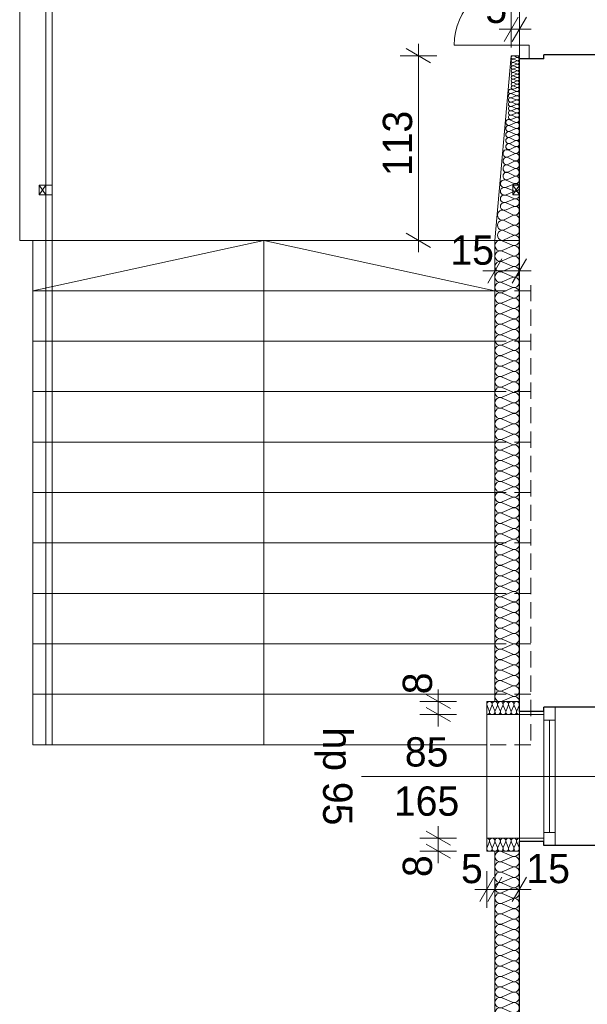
# Model space of a CAD drawing. Extents: x -21260 to 35740, y -2672 to 187028.
# Tile 40 of 120: x -13981 to -10493, y 53540 to 59592. Entities that reach past the tile are written whole.
import ezdxf

# ---------------------------------------------------------------- set-up
doc = ezdxf.new("R2010")
doc.units = 0
doc.header["$MEASUREMENT"] = 0
doc.linetypes.add('Krawędzie ukryte', pattern=[150, 100, -50])
for name, color, linetype, lineweight, true_color in [('arch izolacje_Nr_Pióra__3', 7, 'Continuous', 13, 0xff6600), ('Arch ocieplenie_Nr_Pióra__22', 7, 'Continuous', 9, 0x7f7f7f), ('INWENT.ŚCIANY_Nr_Pióra__2', 7, 'Continuous', 13, 0x7f7f7f)]:
    doc.layers.add(name, color=color, linetype=linetype, lineweight=lineweight, true_color=true_color)
doc.layers.add('Arch ocieplenie', color=7, linetype='Continuous')
doc.layers.add('Arch wymiary', color=7, linetype='Continuous')
for name, color, linetype, lineweight in [('Arch wymiary_Nr_Pióra__5', 7, 'Continuous', 13), ('INWENT BALUSTRADY_Nr_Pióra__26', 5, 'Continuous', 13), ('INWENT OPISY_Nr_Pióra__21', 7, 'Continuous', 13), ('INWENT. DRZWI_Nr_Pióra__21', 7, 'Continuous', 13), ('INWENT. OKNA_Nr_Pióra__5', 7, 'Continuous', 13), ('INWENT.ŚCIANY_Nr_Pióra__1', 7, 'Continuous', 25), ('INWENT.ŚCIANY_Nr_Pióra__21', 7, 'Continuous', 13), ('Istniejące schody_Nr_Pióra__21', 7, 'Continuous', 13)]:
    doc.layers.add(name, color=color, linetype=linetype, lineweight=lineweight)
doc.styles.add('GENERATED_STYLE_1', font='txt')
doc.styles.add('GENERATED_STYLE_7', font='txt')
doc.dimstyles.new('GENERATED_STYLE__1', dxfattribs={"dimtxt": 179.999995, "dimasz": 114, "dimexe": 0.18, "dimexo": 0, "dimgap": 0.09, "dimtad": 1, "dimdec": 0, "dimlfac": 0.1, "dimzin": 0, "dimdsep": 46, "dimtxsty": 'GENERATED_STYLE_1', "dimblk": 'ARROWHEAD_2', "dimblk1": 'ARROWHEAD_2', "dimblk2": 'ARROWHEAD_2', "dimcen": 0.09, "dimclrd": 7, "dimclre": 7, "dimclrt": 7, "dimazin": 0, "dimtfac": 1, "dimtdec": 4, "dimtmove": 0, "dimatfit": 3, "dimfxl": 0, "dimtolj": 1, "dimtzin": 0, "dimarcsym": 0})
doc.dimstyles.new('GENERATED_STYLE__2', dxfattribs={"dimtxt": 179.999995, "dimasz": 114, "dimexe": 0.18, "dimexo": 0, "dimgap": 0.09, "dimtad": 1, "dimdec": 0, "dimlfac": 0.1, "dimzin": 0, "dimdsep": 46, "dimtxsty": 'GENERATED_STYLE_1', "dimblk": 'ARROWHEAD_2', "dimblk1": 'ARROWHEAD_2', "dimblk2": 'ARROWHEAD_2', "dimcen": 0.09, "dimclrd": 7, "dimclre": 7, "dimclrt": 7, "dimazin": 0, "dimtfac": 1, "dimtdec": 4, "dimtmove": 2, "dimatfit": 3, "dimfxl": 0, "dimtolj": 1, "dimtzin": 0, "dimarcsym": 0})
doc.dimstyles.new('GENERATED_STYLE__3', dxfattribs={"dimtxt": 179.999995, "dimasz": 114, "dimexe": 0.18, "dimexo": 0, "dimgap": 0.09, "dimtad": 1, "dimtih": 1, "dimtoh": 1, "dimdec": 0, "dimlfac": 0.1, "dimzin": 0, "dimdsep": 46, "dimtxsty": 'GENERATED_STYLE_1', "dimblk": 'ARROWHEAD_2', "dimblk1": 'ARROWHEAD_2', "dimblk2": 'ARROWHEAD_2', "dimcen": 0.09, "dimclrd": 7, "dimclre": 7, "dimclrt": 7, "dimazin": 0, "dimtfac": 1, "dimtdec": 4, "dimtmove": 0, "dimatfit": 3, "dimfxl": 0, "dimtolj": 1, "dimtzin": 0, "dimarcsym": 0})

# ---------------------------------------------------------------- blocks, each defined once
blk = doc.blocks.new('Izolacja cieplna 14_37', base_point=(-10910.9, 51465.9))
at = {"layer": 'Arch ocieplenie_Nr_Pióra__22', "linetype": 'Continuous'}
for p, q in [((-10955.6, 54451.5), (-11016.2, 54478.2)), ((-11016.2, 54419.4), (-10955.6, 54446.1)), ((-10955.6, 54387.3), (-11016.2, 54414)), ((-11016.2, 54355.3), (-10955.6, 54381.9)), ((-10955.6, 54323.2), (-11016.2, 54349.9)), ((-11016.2, 54291.1), (-10955.6, 54317.8)), ((-10955.6, 54259), (-11016.2, 54285.7)), ((-11016.2, 54227), (-10955.6, 54253.6)), ((-10955.6, 54194.9), (-11016.2, 54221.6)), ((-11016.2, 54162.8), (-10955.6, 54189.5)), ((-10955.6, 54130.7), (-11016.2, 54157.4)), ((-11016.2, 54098.7), (-10955.6, 54125.3)), ((-10955.6, 54066.6), (-11016.2, 54093.3)), ((-11016.2, 54034.5), (-10955.6, 54061.2)), ((-10955.6, 54002.4), (-11016.2, 54029.1)), ((-11016.2, 53970.4), (-10955.6, 53997)), ((-10955.6, 53938.3), (-11016.2, 53965)), ((-11016.2, 53906.2), (-10955.6, 53932.9)), ((-10955.6, 53874.1), (-11016.2, 53900.8)), ((-11016.2, 53842.1), (-10955.6, 53868.7)), ((-10955.6, 53810), (-11016.2, 53836.7)), ((-11016.2, 53777.9), (-10955.6, 53804.6)), ((-10955.6, 53745.8), (-11016.2, 53772.5)), ((-11016.2, 53713.8), (-10955.6, 53740.4)), ((-10955.6, 53681.7), (-11016.2, 53708.4)), ((-11016.2, 53649.6), (-10955.6, 53676.3)), ((-10955.6, 53617.5), (-11016.2, 53644.2)), ((-11016.2, 53585.5), (-10955.6, 53612.1)), ((-10955.6, 53553.4), (-11016.2, 53580.1)), ((-11016.2, 53521.3), (-10955.6, 53548)), ((-10955.6, 53489.2), (-11016.2, 53515.9)), ((-11016.2, 53457.2), (-10955.6, 53483.9)), ((-10955.6, 53425.1), (-11016.2, 53451.8)), ((-11016.2, 53393), (-10955.6, 53419.7)), ((-10955.6, 53360.9), (-11016.2, 53387.6)), ((-11016.2, 53328.9), (-10955.6, 53355.6)), ((-10955.6, 53296.8), (-11016.2, 53323.5)), ((-11016.2, 53264.7), (-10955.6, 53291.4)), ((-10955.6, 53232.6), (-11016.2, 53259.3)), ((-11016.2, 53200.6), (-10955.6, 53227.3)), ((-10955.6, 53168.5), (-11016.2, 53195.2)), ((-11016.2, 53136.4), (-10955.6, 53163.1)), ((-10955.6, 53104.3), (-11016.2, 53131)), ((-11016.2, 53072.3), (-10955.6, 53099)), ((-10955.6, 53040.2), (-11016.2, 53066.9)), ((-11016.2, 53008.1), (-10955.6, 53034.8)), ((-10955.6, 52976), (-11016.2, 53002.7)), ((-11016.2, 52944), (-10955.6, 52970.7)), ((-10955.6, 52911.9), (-11016.2, 52938.6)), ((-11016.2, 52879.8), (-10955.6, 52906.5)), ((-10955.6, 52847.8), (-11016.2, 52874.4)), ((-11016.2, 52815.7), (-10955.6, 52842.4)), ((-10955.6, 52783.6), (-11016.2, 52810.3)), ((-11016.2, 52751.5), (-10955.6, 52778.2)), ((-10955.6, 52719.5), (-11016.2, 52746.1)), ((-11016.2, 52687.4), (-10955.6, 52714.1)), ((-10955.6, 52655.3), (-11016.2, 52682)), ((-11016.2, 52623.2), (-10955.6, 52649.9)), ((-10955.6, 52591.2), (-11016.2, 52617.8)), ((-11016.2, 52559.1), (-10955.6, 52585.8)), ((-10955.6, 52527), (-11016.2, 52553.7)), ((-11016.2, 52494.9), (-10955.6, 52521.6)), ((-10955.6, 52462.9), (-11016.2, 52489.5)), ((-11016.2, 52430.8), (-10955.6, 52457.5)), ((-10955.6, 52398.7), (-11016.2, 52425.4)), ((-11016.2, 52366.6), (-10955.6, 52393.3)), ((-10955.6, 52334.6), (-11016.2, 52361.2)), ((-11016.2, 52302.5), (-10955.6, 52329.2)), ((-10955.6, 52270.4), (-11016.2, 52297.1)), ((-11016.2, 52238.3), (-10955.6, 52265)), ((-10955.6, 52206.3), (-11016.2, 52232.9)), ((-11016.2, 52174.2), (-10955.6, 52200.9)), ((-10955.6, 52142.1), (-11016.2, 52168.8)), ((-11016.2, 52110), (-10955.6, 52136.7)), ((-10955.6, 52078), (-11016.2, 52104.6)), ((-11016.2, 52045.9), (-10955.6, 52072.6)), ((-10955.6, 52013.8), (-11016.2, 52040.5)), ((-11016.2, 51981.7), (-10955.6, 52008.4)), ((-10955.6, 51949.7), (-11016.2, 51976.4)), ((-11016.2, 51917.6), (-10955.6, 51944.3)), ((-10955.6, 51885.5), (-11016.2, 51912.2)), ((-11016.2, 51853.4), (-10955.6, 51880.1)), ((-10955.6, 51821.4), (-11016.2, 51848.1)), ((-11016.2, 51789.3), (-10955.6, 51816)), ((-10955.6, 51757.2), (-11016.2, 51783.9)), ((-11016.2, 51725.1), (-10955.6, 51751.8)), ((-10955.6, 51693.1), (-11016.2, 51719.8)), ((-11016.2, 51661), (-10955.6, 51687.7)), ((-10955.6, 51628.9), (-11016.2, 51655.6)), ((-11016.2, 51596.8), (-10955.6, 51623.5)), ((-10955.6, 51564.8), (-11016.2, 51591.5)), ((-11016.2, 51532.7), (-10955.6, 51559.4)), ((-10955.6, 51500.6), (-11016.2, 51527.3)), ((-11016.2, 51468.5), (-10955.6, 51495.2))]:
    blk.add_line(p, q, dxfattribs=at)
for centre, start_param, end_param in [((-11029, 54448.8), 5.870392, 9.837571), ((-10942.8, 54480.9), 2.7288, 4.712389), ((-11029, 54384.6), 5.870392, 9.837571), ((-10942.8, 54416.7), 2.7288, 6.695979), ((-11029, 54320.5), 5.870392, 9.837571), ((-10942.8, 54352.6), 2.7288, 6.695979), ((-11029, 54256.3), 5.870392, 9.837571), ((-10942.8, 54288.4), 2.7288, 6.695979), ((-11029, 54192.2), 5.870392, 9.837571), ((-10942.8, 54224.3), 2.7288, 6.695979), ((-10942.8, 54160.1), 2.7288, 6.695979), ((-11029, 54128), 5.870392, 9.837571), ((-10942.8, 54096), 2.7288, 6.695979), ((-11029, 54063.9), 5.870392, 9.837571), ((-10942.8, 54031.8), 2.7288, 6.695979), ((-11029, 53999.7), 5.870392, 9.837571), ((-10942.8, 53967.7), 2.7288, 6.695979), ((-11029, 53935.6), 5.870392, 9.837571), ((-10942.8, 53903.5), 2.7288, 6.695979), ((-11029, 53871.4), 5.870392, 9.837571), ((-10942.8, 53839.4), 2.7288, 6.695979), ((-11029, 53807.3), 5.870392, 9.837571), ((-10942.8, 53775.2), 2.7288, 6.695979), ((-11029, 53743.1), 5.870392, 9.837571), ((-10942.8, 53711.1), 2.7288, 6.695979), ((-11029, 53679), 5.870392, 9.837571), ((-10942.8, 53646.9), 2.7288, 6.695979), ((-11029, 53614.8), 5.870392, 9.837571), ((-11029, 53550.7), 5.870392, 9.837571), ((-10942.8, 53582.8), 2.7288, 6.695979), ((-11029, 53486.5), 5.870392, 9.837571), ((-10942.8, 53518.6), 2.7288, 6.695979), ((-11029, 53422.4), 5.870392, 9.837571), ((-10942.8, 53454.5), 2.7288, 6.695979), ((-11029, 53358.2), 5.870392, 9.837571), ((-10942.8, 53390.3), 2.7288, 6.695979), ((-11029, 53294.1), 5.870392, 9.837571), ((-10942.8, 53326.2), 2.7288, 6.695979), ((-11029, 53230), 5.870392, 9.837571), ((-10942.8, 53262), 2.7288, 6.695979), ((-11029, 53165.8), 5.870392, 9.837571), ((-10942.8, 53197.9), 2.7288, 6.695979), ((-11029, 53101.7), 5.870392, 9.837571), ((-10942.8, 53133.7), 2.7288, 6.695979), ((-10942.8, 53069.6), 2.7288, 6.695979), ((-11029, 53037.5), 5.870392, 9.837571), ((-10942.8, 53005.4), 2.7288, 6.695979), ((-11029, 52973.4), 5.870392, 9.837571), ((-10942.8, 52941.3), 2.7288, 6.695979), ((-11029, 52909.2), 5.870392, 9.837571), ((-10942.8, 52877.1), 2.7288, 6.695979), ((-11029, 52845.1), 5.870392, 9.837571), ((-10942.8, 52813), 2.7288, 6.695979), ((-11029, 52780.9), 5.870392, 9.837571), ((-10942.8, 52748.8), 2.7288, 6.695979), ((-11029, 52716.8), 5.870392, 9.837571), ((-10942.8, 52684.7), 2.7288, 6.695979), ((-11029, 52652.6), 5.870392, 9.837571), ((-10942.8, 52620.5), 2.7288, 6.695979), ((-11029, 52588.5), 5.870392, 9.837571), ((-11029, 52524.3), 5.870392, 9.837571), ((-10942.8, 52556.4), 2.7288, 6.695979), ((-11029, 52460.2), 5.870392, 9.837571), ((-10942.8, 52492.2), 2.7288, 6.695979), ((-11029, 52396), 5.870392, 9.837571), ((-10942.8, 52428.1), 2.7288, 6.695979), ((-11029, 52331.9), 5.870392, 9.837571), ((-10942.8, 52363.9), 2.7288, 6.695979), ((-11029, 52267.7), 5.870392, 9.837571), ((-10942.8, 52299.8), 2.7288, 6.695979), ((-11029, 52203.6), 5.870392, 9.837571), ((-10942.8, 52235.6), 2.7288, 6.695979), ((-11029, 52139.4), 5.870392, 9.837571), ((-10942.8, 52171.5), 2.7288, 6.695979), ((-11029, 52075.3), 5.870392, 9.837571), ((-10942.8, 52107.3), 2.7288, 6.695979), ((-10942.8, 52043.2), 2.7288, 6.695979), ((-11029, 52011.1), 5.870392, 9.837571), ((-10942.8, 51979), 2.7288, 6.695979), ((-11029, 51947), 5.870392, 9.837571), ((-10942.8, 51914.9), 2.7288, 6.695979), ((-11029, 51882.8), 5.870392, 9.837571), ((-10942.8, 51850.7), 2.7288, 6.695979), ((-11029, 51818.7), 5.870392, 9.837571), ((-10942.8, 51786.6), 2.7288, 6.695979), ((-11029, 51754.5), 5.870392, 9.837571), ((-10942.8, 51722.4), 2.7288, 6.695979), ((-11029, 51690.4), 5.870392, 9.837571), ((-10942.8, 51658.3), 2.7288, 6.695979), ((-11029, 51626.2), 5.870392, 9.837571), ((-10942.8, 51594.2), 2.7288, 6.695979), ((-11029, 51562.1), 5.870392, 9.837571), ((-10942.8, 51530), 2.7288, 6.695979), ((-11029, 51497.9), 5.870392, 9.837571), ((-10942.8, 51465.9), 4.712389, 6.695979)]:
    blk.add_ellipse(centre, major_axis=(0, 32.1), ratio=0.994614, start_param=start_param, end_param=end_param, dxfattribs=at)
blk = doc.blocks.new('Izolacja cieplna 14_38', base_point=(-10910.9, 55400.9))
at = {"layer": 'Arch ocieplenie_Nr_Pióra__22', "linetype": 'Continuous'}
for p, q in [((-10955.6, 58206.3), (-11016.2, 58233.1)), ((-11016.2, 58174.1), (-10955.6, 58200.9)), ((-10955.6, 58141.9), (-11016.2, 58168.7)), ((-11016.2, 58109.7), (-10955.6, 58136.5)), ((-10955.6, 58077.5), (-11016.2, 58104.3)), ((-11016.2, 58045.3), (-10955.6, 58072.1)), ((-10955.6, 58013), (-11016.2, 58039.9)), ((-11016.2, 57980.8), (-10955.6, 58007.6)), ((-10955.6, 57948.6), (-11016.2, 57975.4)), ((-11016.2, 57916.4), (-10955.6, 57943.2)), ((-10955.6, 57884.2), (-11016.2, 57911)), ((-11016.2, 57852), (-10955.6, 57878.8)), ((-10955.6, 57819.8), (-11016.2, 57846.6)), ((-11016.2, 57787.5), (-10955.6, 57814.3)), ((-10955.6, 57755.3), (-11016.2, 57782.1)), ((-11016.2, 57723.1), (-10955.6, 57749.9)), ((-10955.6, 57690.9), (-11016.2, 57717.7)), ((-11016.2, 57658.7), (-10955.6, 57685.5)), ((-10955.6, 57626.5), (-11016.2, 57653.3)), ((-11016.2, 57594.2), (-10955.6, 57621)), ((-10955.6, 57562), (-11016.2, 57588.8)), ((-11016.2, 57529.8), (-10955.6, 57556.6)), ((-10955.6, 57497.6), (-11016.2, 57524.4)), ((-11016.2, 57465.4), (-10955.6, 57492.2)), ((-10955.6, 57433.2), (-11016.2, 57460)), ((-11016.2, 57400.9), (-10955.6, 57427.8)), ((-10955.6, 57368.7), (-11016.2, 57395.5)), ((-11016.2, 57336.5), (-10955.6, 57363.3)), ((-10955.6, 57304.3), (-11016.2, 57331.1)), ((-11016.2, 57272.1), (-10955.6, 57298.9)), ((-10955.6, 57239.9), (-11016.2, 57266.7)), ((-11016.2, 57207.7), (-10955.6, 57234.5)), ((-10955.6, 57175.4), (-11016.2, 57202.2)), ((-11016.2, 57143.2), (-10955.6, 57170)), ((-10955.6, 57111), (-11016.2, 57137.8)), ((-11016.2, 57078.8), (-10955.6, 57105.6)), ((-10955.6, 57046.6), (-11016.2, 57073.4)), ((-11016.2, 57014.4), (-10955.6, 57041.2)), ((-10955.6, 56982.1), (-11016.2, 57008.9)), ((-11016.2, 56949.9), (-10955.6, 56976.7)), ((-10955.6, 56917.7), (-11016.2, 56944.5)), ((-11016.2, 56885.5), (-10955.6, 56912.3)), ((-10955.6, 56853.3), (-11016.2, 56880.1)), ((-11016.2, 56821.1), (-10955.6, 56847.9)), ((-10955.6, 56788.8), (-11016.2, 56815.6)), ((-11016.2, 56756.6), (-10955.6, 56783.4)), ((-10955.6, 56724.4), (-11016.2, 56751.2)), ((-11016.2, 56692.2), (-10955.6, 56719)), ((-10955.6, 56660), (-11016.2, 56686.8)), ((-11016.2, 56627.8), (-10955.6, 56654.6)), ((-10955.6, 56595.5), (-11016.2, 56622.4)), ((-11016.2, 56563.3), (-10955.6, 56590.1)), ((-10955.6, 56531.1), (-11016.2, 56557.9)), ((-11016.2, 56498.9), (-10955.6, 56525.7)), ((-10955.6, 56466.7), (-11016.2, 56493.5)), ((-11016.2, 56434.5), (-10955.6, 56461.3)), ((-10955.6, 56402.3), (-11016.2, 56429.1)), ((-11016.2, 56370), (-10955.6, 56396.8)), ((-10955.6, 56337.8), (-11016.2, 56364.6)), ((-11016.2, 56305.6), (-10955.6, 56332.4)), ((-10955.6, 56273.4), (-11016.2, 56300.2)), ((-11016.2, 56241.2), (-10955.6, 56268)), ((-10955.6, 56209), (-11016.2, 56235.8)), ((-11016.2, 56176.7), (-10955.6, 56203.5)), ((-10955.6, 56144.5), (-11016.2, 56171.3)), ((-11016.2, 56112.3), (-10955.6, 56139.1)), ((-10955.6, 56080.1), (-11016.2, 56106.9)), ((-11016.2, 56047.9), (-10955.6, 56074.7)), ((-10955.6, 56015.7), (-11016.2, 56042.5)), ((-11016.2, 55983.4), (-10955.6, 56010.3)), ((-10955.6, 55951.2), (-11016.2, 55978)), ((-11016.2, 55919), (-10955.6, 55945.8)), ((-10955.6, 55886.8), (-11016.2, 55913.6)), ((-11016.2, 55854.6), (-10955.6, 55881.4)), ((-10955.6, 55822.4), (-11016.2, 55849.2)), ((-11016.2, 55790.2), (-10955.6, 55817)), ((-10955.6, 55757.9), (-11016.2, 55784.7)), ((-11016.2, 55725.7), (-10955.6, 55752.5)), ((-10955.6, 55693.5), (-11016.2, 55720.3)), ((-11016.2, 55661.3), (-10955.6, 55688.1)), ((-10955.6, 55629.1), (-11016.2, 55655.9)), ((-11016.2, 55596.9), (-10955.6, 55623.7)), ((-10955.6, 55564.6), (-11016.2, 55591.4)), ((-11016.2, 55532.4), (-10955.6, 55559.2)), ((-10955.6, 55500.2), (-11016.2, 55527)), ((-11016.2, 55468), (-10955.6, 55494.8)), ((-10955.6, 55435.8), (-11016.2, 55462.6)), ((-11016.2, 55403.6), (-10955.6, 55430.4))]:
    blk.add_line(p, q, dxfattribs=at)
for centre, start_param, end_param in [((-11029, 58203.6), 5.870392, 9.837571), ((-10942.8, 58235.9), 2.7288, 4.712389), ((-11029, 58139.2), 5.870392, 9.837571), ((-10942.8, 58171.4), 2.7288, 6.695979), ((-11029, 58074.8), 5.870392, 9.837571), ((-10942.8, 58107), 2.7288, 6.695979), ((-11029, 58010.3), 5.870392, 9.837571), ((-10942.8, 58042.6), 2.7288, 6.695979), ((-11029, 57945.9), 5.870392, 9.837571), ((-10942.8, 57978.1), 2.7288, 6.695979), ((-10942.8, 57913.7), 2.7288, 6.695979), ((-11029, 57881.5), 5.870392, 9.837571), ((-10942.8, 57849.3), 2.7288, 6.695979), ((-11029, 57817), 5.870392, 9.837571), ((-10942.8, 57784.8), 2.7288, 6.695979), ((-11029, 57752.6), 5.870392, 9.837571), ((-10942.8, 57720.4), 2.7288, 6.695979), ((-11029, 57688.2), 5.870392, 9.837571), ((-10942.8, 57656), 2.7288, 6.695979), ((-11029, 57623.8), 5.870392, 9.837571), ((-10942.8, 57591.5), 2.7288, 6.695979), ((-11029, 57559.3), 5.870392, 9.837571), ((-10942.8, 57527.1), 2.7288, 6.695979), ((-11029, 57494.9), 5.870392, 9.837571), ((-10942.8, 57462.7), 2.7288, 6.695979), ((-11029, 57430.5), 5.870392, 9.837571), ((-10942.8, 57398.2), 2.7288, 6.695979), ((-11029, 57366), 5.870392, 9.837571), ((-11029, 57301.6), 5.870392, 9.837571), ((-10942.8, 57333.8), 2.7288, 6.695979), ((-11029, 57237.2), 5.870392, 9.837571), ((-10942.8, 57269.4), 2.7288, 6.695979), ((-11029, 57172.7), 5.870392, 9.837571), ((-10942.8, 57204.9), 2.7288, 6.695979), ((-11029, 57108.3), 5.870392, 9.837571), ((-10942.8, 57140.5), 2.7288, 6.695979), ((-11029, 57043.9), 5.870392, 9.837571), ((-10942.8, 57076.1), 2.7288, 6.695979), ((-11029, 56979.4), 5.870392, 9.837571), ((-10942.8, 57011.6), 2.7288, 6.695979), ((-11029, 56915), 5.870392, 9.837571), ((-10942.8, 56947.2), 2.7288, 6.695979), ((-10942.8, 56882.8), 2.7288, 6.695979), ((-11029, 56850.6), 5.870392, 9.837571), ((-10942.8, 56818.4), 2.7288, 6.695979), ((-11029, 56786.1), 5.870392, 9.837571), ((-10942.8, 56753.9), 2.7288, 6.695979), ((-11029, 56721.7), 5.870392, 9.837571), ((-10942.8, 56689.5), 2.7288, 6.695979), ((-11029, 56657.3), 5.870392, 9.837571), ((-10942.8, 56625.1), 2.7288, 6.695979), ((-11029, 56592.8), 5.870392, 9.837571), ((-10942.8, 56560.6), 2.7288, 6.695979), ((-11029, 56528.4), 5.870392, 9.837571), ((-10942.8, 56496.2), 2.7288, 6.695979), ((-11029, 56464), 5.870392, 9.837571), ((-10942.8, 56431.8), 2.7288, 6.695979), ((-11029, 56399.5), 5.870392, 9.837571), ((-11029, 56335.1), 5.870392, 9.837571), ((-10942.8, 56367.3), 2.7288, 6.695979), ((-11029, 56270.7), 5.870392, 9.837571), ((-10942.8, 56302.9), 2.7288, 6.695979), ((-11029, 56206.3), 5.870392, 9.837571), ((-10942.8, 56238.5), 2.7288, 6.695979), ((-11029, 56141.8), 5.870392, 9.837571), ((-10942.8, 56174), 2.7288, 6.695979), ((-11029, 56077.4), 5.870392, 9.837571), ((-10942.8, 56109.6), 2.7288, 6.695979), ((-11029, 56013), 5.870392, 9.837571), ((-10942.8, 56045.2), 2.7288, 6.695979), ((-11029, 55948.5), 5.870392, 9.837571), ((-10942.8, 55980.7), 2.7288, 6.695979), ((-10942.8, 55916.3), 2.7288, 6.695979), ((-11029, 55884.1), 5.870392, 9.837571), ((-10942.8, 55851.9), 2.7288, 6.695979), ((-11029, 55819.7), 5.870392, 9.837571), ((-10942.8, 55787.4), 2.7288, 6.695979), ((-11029, 55755.2), 5.870392, 9.837571), ((-10942.8, 55723), 2.7288, 6.695979), ((-11029, 55690.8), 5.870392, 9.837571), ((-10942.8, 55658.6), 2.7288, 6.695979), ((-11029, 55626.4), 5.870392, 9.837571), ((-10942.8, 55594.1), 2.7288, 6.695979), ((-11029, 55561.9), 5.870392, 9.837571), ((-10942.8, 55529.7), 2.7288, 6.695979), ((-11029, 55497.5), 5.870392, 9.837571), ((-10942.8, 55465.3), 2.7288, 6.695979), ((-11029, 55433.1), 5.870392, 9.837571), ((-10942.8, 55400.9), 4.712389, 6.695979)]:
    blk.add_ellipse(centre, major_axis=(0, 32.2), ratio=0.990247, start_param=start_param, end_param=end_param, dxfattribs=at)
blk = doc.blocks.new('Izolacja cieplna 14_87', base_point=(-10910.9, 58235.9))
at = {"layer": 'Arch ocieplenie_Nr_Pióra__22', "linetype": 'Continuous'}
for p, q in [((-10950.7, 58393.3), (-11004.5, 58419.1)), ((-11004.5, 58362.3), (-10950.7, 58388.1)), ((-10950.7, 58331.4), (-11004.5, 58357.1)), ((-11004.5, 58300.4), (-10950.7, 58326.2)), ((-10950.7, 58269.4), (-11004.5, 58295.2)), ((-11004.5, 58238.5), (-10950.7, 58264.2))]:
    blk.add_line(p, q, dxfattribs=at)
for centre, start_param, end_param in [((-11015.9, 58390.7), 5.870392, 9.837571), ((-10939.3, 58421.7), 2.7288, 4.712389), ((-11015.9, 58328.8), 5.870392, 9.837571), ((-10939.3, 58359.7), 2.7288, 6.695979), ((-11015.9, 58266.8), 5.870392, 9.837571), ((-10939.3, 58297.8), 2.7288, 6.695979), ((-10939.3, 58235.9), 4.712389, 6.695979)]:
    blk.add_ellipse(centre, major_axis=(0, 31), ratio=0.915573, start_param=start_param, end_param=end_param, dxfattribs=at)
blk = doc.blocks.new('Izolacja cieplna 14_88', base_point=(-10910.9, 58421.7))
at = {"layer": 'Arch ocieplenie_Nr_Pióra__22', "linetype": 'Continuous'}
for p, q in [((-10945.7, 58586.2), (-10992.8, 58605.6)), ((-10992.8, 58563), (-10945.7, 58582.3)), ((-10945.7, 58539.8), (-10992.8, 58559.1)), ((-10992.8, 58516.6), (-10945.7, 58535.9)), ((-10945.7, 58493.3), (-10992.8, 58512.7)), ((-10992.8, 58470.1), (-10945.7, 58489.4)), ((-10945.7, 58446.9), (-10992.8, 58466.2)), ((-10992.8, 58423.6), (-10945.7, 58443))]:
    blk.add_line(p, q, dxfattribs=at)
for centre, start_param, end_param in [((-11002.8, 58584.3), 4.299595, 8.266775), ((-10935.7, 58607.5), 1.158004, 3.141593), ((-10935.7, 58561.1), 1.158004, 5.125183), ((-11002.8, 58537.8), 4.299595, 8.266775), ((-10935.7, 58514.6), 1.158004, 5.125183), ((-11002.8, 58491.4), 4.299595, 8.266775), ((-11002.8, 58444.9), 4.299595, 8.266775), ((-10935.7, 58468.1), 1.158004, 5.125183), ((-10935.7, 58421.7), 3.141593, 5.125182)]:
    blk.add_ellipse(centre, major_axis=(-24.8, 0), ratio=0.936173, start_param=start_param, end_param=end_param, dxfattribs=at)
blk = doc.blocks.new('Izolacja cieplna 14_89', base_point=(-10910.9, 58607.5))
at = {"layer": 'Arch ocieplenie_Nr_Pióra__22', "linetype": 'Continuous'}
for p, q in [((-10940.7, 58772.1), (-10981.1, 58791.4)), ((-10981.1, 58748.8), (-10940.7, 58768.2)), ((-10940.7, 58725.6), (-10981.1, 58744.9)), ((-10981.1, 58702.4), (-10940.7, 58721.7)), ((-10940.7, 58679.2), (-10981.1, 58698.5)), ((-10981.1, 58655.9), (-10940.7, 58675.3)), ((-10940.7, 58632.7), (-10981.1, 58652)), ((-10981.1, 58609.5), (-10940.7, 58628.8))]:
    blk.add_line(p, q, dxfattribs=at)
for centre, start_param, end_param in [((-10989.7, 58770.1), 5.870392, 9.837571), ((-10932.2, 58793.4), 2.7288, 4.712389), ((-10932.2, 58746.9), 2.7288, 6.695979), ((-10989.7, 58723.7), 5.870392, 9.837571), ((-10932.2, 58700.4), 2.7288, 6.695979), ((-10989.7, 58677.2), 5.870392, 9.837571), ((-10989.7, 58630.8), 5.870392, 9.837571), ((-10932.2, 58654), 2.7288, 6.695979), ((-10932.2, 58607.5), 4.712389, 6.695979)]:
    blk.add_ellipse(centre, major_axis=(0, 23.2), ratio=0.915593, start_param=start_param, end_param=end_param, dxfattribs=at)
blk = doc.blocks.new('Izolacja cieplna 14_90', base_point=(-10910.9, 58793.4))
at = {"layer": 'Arch ocieplenie_Nr_Pióra__22', "linetype": 'Continuous'}
for p, q in [((-10935.8, 58962.2), (-10969.4, 58977.6)), ((-10969.4, 58943.6), (-10935.8, 58959)), ((-10935.8, 58925), (-10969.4, 58940.5)), ((-10969.4, 58906.4), (-10935.8, 58921.9)), ((-10935.8, 58887.8), (-10969.4, 58903.3)), ((-10969.4, 58869.2), (-10935.8, 58884.7)), ((-10935.8, 58850.7), (-10969.4, 58866.1)), ((-10969.4, 58832.1), (-10935.8, 58847.5)), ((-10935.8, 58813.5), (-10969.4, 58829)), ((-10969.4, 58794.9), (-10935.8, 58810.4))]:
    blk.add_line(p, q, dxfattribs=at)
for centre, start_param, end_param in [((-10976.5, 58960.6), 5.870392, 9.837571), ((-10928.7, 58979.2), 2.7288, 4.712389), ((-10928.7, 58942), 2.7288, 6.695979), ((-10976.5, 58923.4), 5.870392, 9.837571), ((-10976.5, 58886.3), 5.870392, 9.837571), ((-10928.7, 58904.9), 2.7288, 6.695979), ((-10928.7, 58867.7), 2.7288, 6.695979), ((-10976.5, 58849.1), 5.870392, 9.837571), ((-10976.5, 58811.9), 5.870392, 9.837571), ((-10928.7, 58830.5), 2.7288, 6.695979), ((-10928.7, 58793.4), 4.712389, 6.695979)]:
    blk.add_ellipse(centre, major_axis=(0, 18.6), ratio=0.953756, start_param=start_param, end_param=end_param, dxfattribs=at)
blk = doc.blocks.new('Izolacja cieplna 14_91', base_point=(-10910.9, 58979.2))
at = {"layer": 'Arch ocieplenie_Nr_Pióra__22', "linetype": 'Continuous'}
for p, q in [((-10930.8, 59152.9), (-10957.7, 59163.9)), ((-10957.7, 59139.6), (-10930.8, 59150.6)), ((-10930.8, 59126.3), (-10957.7, 59137.4)), ((-10957.7, 59113), (-10930.8, 59124.1)), ((-10930.8, 59099.8), (-10957.7, 59110.8)), ((-10957.7, 59086.5), (-10930.8, 59097.5)), ((-10930.8, 59073.2), (-10957.7, 59084.3)), ((-10957.7, 59059.9), (-10930.8, 59071)), ((-10930.8, 59046.7), (-10957.7, 59057.7)), ((-10957.7, 59033.4), (-10930.8, 59044.4)), ((-10930.8, 59020.1), (-10957.7, 59031.2)), ((-10957.7, 59006.9), (-10930.8, 59017.9)), ((-10930.8, 58993.6), (-10957.7, 59004.6)), ((-10957.7, 58980.3), (-10930.8, 58991.3))]:
    blk.add_line(p, q, dxfattribs=at)
for centre, start_param, end_param in [((-10963.4, 59151.7), 4.299595, 8.266775), ((-10963.4, 59125.2), 4.299595, 8.266775), ((-10925.1, 59165), 1.158004, 3.141593), ((-10925.1, 59138.5), 1.158004, 5.125183), ((-10963.4, 59098.7), 4.299595, 8.266775), ((-10963.4, 59072.1), 4.299595, 8.266775), ((-10925.1, 59111.9), 1.158004, 5.125183), ((-10925.1, 59085.4), 1.158004, 5.125183), ((-10925.1, 59058.8), 1.158004, 5.125183), ((-10963.4, 59045.6), 4.299595, 8.266775), ((-10963.4, 59019), 4.299595, 8.266775), ((-10925.1, 59032.3), 1.158004, 5.125183), ((-10925.1, 59005.7), 1.158004, 5.125183), ((-10963.4, 58992.5), 4.299595, 8.266775), ((-10925.1, 58979.2), 3.141593, 5.125182)]:
    blk.add_ellipse(centre, major_axis=(-14.2, 0), ratio=0.936131, start_param=start_param, end_param=end_param, dxfattribs=at)
blk = doc.blocks.new('Izolacja cieplna 14_92', base_point=(-10910.9, 59165))
at = {"layer": 'Arch ocieplenie_Nr_Pióra__22', "linetype": 'Continuous'}
for p, q in [((-10925.8, 59361.4), (-10946, 59370)), ((-10946, 59351.1), (-10925.8, 59359.7)), ((-10925.8, 59340.8), (-10946, 59349.4)), ((-10946, 59330.6), (-10925.8, 59339.1)), ((-10925.8, 59320.3), (-10946, 59328.8)), ((-10946, 59310), (-10925.8, 59318.5)), ((-10925.8, 59299.7), (-10946, 59308.2)), ((-10946, 59289.4), (-10925.8, 59297.9)), ((-10925.8, 59279.1), (-10946, 59287.7)), ((-10946, 59268.8), (-10925.8, 59277.4)), ((-10925.8, 59258.5), (-10946, 59267.1)), ((-10946, 59248.2), (-10925.8, 59256.8)), ((-10925.8, 59237.9), (-10946, 59246.5)), ((-10946, 59227.6), (-10925.8, 59236.2)), ((-10925.8, 59217.3), (-10946, 59225.9)), ((-10946, 59207.1), (-10925.8, 59215.6)), ((-10925.8, 59196.8), (-10946, 59205.3)), ((-10946, 59186.5), (-10925.8, 59195)), ((-10925.8, 59176.2), (-10946, 59184.7)), ((-10946, 59165.9), (-10925.8, 59174.4))]:
    blk.add_line(p, q, dxfattribs=at)
for centre, start_param, end_param in [((-10950.3, 59360.6), 4.299595, 8.266775), ((-10921.6, 59370.9), 1.158004, 3.141593), ((-10950.3, 59340), 4.299595, 8.266775), ((-10950.3, 59319.4), 4.299595, 8.266775), ((-10950.3, 59298.8), 4.299595, 8.266775), ((-10921.6, 59350.3), 1.158004, 5.125183), ((-10921.6, 59329.7), 1.158004, 5.125183), ((-10921.6, 59309.1), 1.158004, 5.125183), ((-10950.3, 59278.2), 4.299595, 8.266775), ((-10950.3, 59257.6), 4.299595, 8.266775), ((-10921.6, 59288.5), 1.158004, 5.125183), ((-10921.6, 59267.9), 1.158004, 5.125183), ((-10921.6, 59247.4), 1.158004, 5.125183), ((-10950.3, 59237.1), 4.299595, 8.266775), ((-10950.3, 59216.5), 4.299595, 8.266775), ((-10950.3, 59195.9), 4.299595, 8.266775), ((-10921.6, 59226.8), 1.158004, 5.125183), ((-10921.6, 59206.2), 1.158004, 5.125183), ((-10921.6, 59185.6), 1.158004, 5.125183), ((-10950.3, 59175.3), 4.299595, 8.266775), ((-10921.6, 59165), 3.141593, 5.125182)]:
    blk.add_ellipse(centre, major_axis=(-10.6, 0), ratio=0.967728, start_param=start_param, end_param=end_param, dxfattribs=at)
blk = doc.blocks.new('Izolacja cieplna 14_93', base_point=(-11110.9, 55320.9))
at = {"layer": 'Arch ocieplenie_Nr_Pióra__22', "linetype": 'Continuous'}
for p, q in [((-11109.5, 55377), (-11095.7, 55344.7)), ((-11092.9, 55344.7), (-11079, 55377)), ((-11076.2, 55377), (-11062.3, 55344.7)), ((-11059.5, 55344.7), (-11045.7, 55377)), ((-11042.9, 55377), (-11029, 55344.7)), ((-11026.2, 55344.7), (-11012.3, 55377)), ((-11009.5, 55377), (-10995.7, 55344.7)), ((-10992.9, 55344.7), (-10979, 55377)), ((-10976.2, 55377), (-10962.3, 55344.7)), ((-10959.5, 55344.7), (-10945.7, 55377)), ((-10942.9, 55377), (-10929, 55344.7)), ((-10926.2, 55344.7), (-10912.3, 55377))]:
    blk.add_line(p, q, dxfattribs=at)
for centre, start_param, end_param in [((-11094.3, 55383.8), 4.299595, 8.266775), ((-11060.9, 55383.8), 4.299595, 8.266775), ((-11027.6, 55383.8), 4.299595, 8.266775), ((-10994.3, 55383.8), 4.299595, 8.266775), ((-10960.9, 55383.8), 4.299595, 8.266775), ((-10927.6, 55383.8), 4.299595, 8.266775), ((-11110.9, 55337.9), 3.141593, 5.125182), ((-11077.6, 55337.9), 1.158004, 5.125183), ((-11044.3, 55337.9), 1.158004, 5.125183), ((-11010.9, 55337.9), 1.158004, 5.125183), ((-10977.6, 55337.9), 1.158004, 5.125183), ((-10944.3, 55337.9), 1.158004, 5.125183), ((-10910.9, 55337.9), 1.158004, 3.141593)]:
    blk.add_ellipse(centre, major_axis=(0, 17), ratio=0.979571, start_param=start_param, end_param=end_param, dxfattribs=at)
blk = doc.blocks.new('Izolacja cieplna 14_94', base_point=(-11110.9, 54560.9))
at = {"layer": 'Arch ocieplenie_Nr_Pióra__22', "linetype": 'Continuous'}
for p, q in [((-11109.5, 54504.7), (-11095.7, 54537)), ((-11092.9, 54537), (-11079, 54504.7)), ((-11076.2, 54504.7), (-11062.3, 54537)), ((-11059.5, 54537), (-11045.7, 54504.7)), ((-11042.9, 54504.7), (-11029, 54537)), ((-11026.2, 54537), (-11012.3, 54504.7)), ((-11009.5, 54504.7), (-10995.7, 54537)), ((-10992.9, 54537), (-10979, 54504.7)), ((-10976.2, 54504.7), (-10962.3, 54537)), ((-10959.5, 54537), (-10945.7, 54504.7)), ((-10942.9, 54504.7), (-10929, 54537)), ((-10926.2, 54537), (-10912.3, 54504.7))]:
    blk.add_line(p, q, dxfattribs=at)
for centre, start_param, end_param in [((-11110.9, 54543.8), 4.299596, 6.283185), ((-11077.6, 54543.8), 4.299595, 8.266774), ((-11044.3, 54543.8), 4.299595, 8.266774), ((-11010.9, 54543.8), 4.299595, 8.266774), ((-10977.6, 54543.8), 4.299595, 8.266774), ((-10944.3, 54543.8), 4.299595, 8.266774), ((-10910.9, 54543.8), 0, 1.983589), ((-11094.3, 54497.9), 1.158003, 5.125183), ((-11060.9, 54497.9), 1.158003, 5.125183), ((-11027.6, 54497.9), 1.158003, 5.125183), ((-10994.3, 54497.9), 1.158003, 5.125183), ((-10960.9, 54497.9), 1.158003, 5.125183), ((-10927.6, 54497.9), 1.158003, 5.125183)]:
    blk.add_ellipse(centre, major_axis=(0, 17), ratio=0.979571, start_param=start_param, end_param=end_param, dxfattribs=at)
blk = doc.blocks.new('*D458')
at = {"layer": 'Arch wymiary_Nr_Pióra__5', "linetype": 'Continuous'}
for p, q in [((-11531.2, 59370.9), (-11531.2, 59444.2)), ((-11418.7, 59370.9), (-11643.7, 59370.9)), ((-11456.2, 59327.6), (-11606.2, 59414.2)), ((-11531.2, 58235.9), (-11531.2, 59370.9)), ((-11418.7, 58235.9), (-11643.7, 58235.9)), ((-11606.2, 58279.2), (-11456.2, 58192.6)), ((-11531.2, 58162.5), (-11531.2, 58235.9))]:
    blk.add_line(p, q, dxfattribs=at)
at = {"layer": 'Arch wymiary_Nr_Pióra__5', "insert": (-11567.2, 58630.6), "char_height": 180, "attachment_point": 7, "rotation": 90, "style": 'GENERATED_STYLE_1'}
blk.add_mtext('{113}', dxfattribs=at)
blk = doc.blocks.new('ARROWHEAD_2')
at = {"color": 0, "linetype": 'Continuous', "lineweight": 0}
for p, q in [((-0.378, -0.655), (0.378, 0.655)), ((0, 0), (-1, 0))]:
    blk.add_line(p, q, dxfattribs=at)
blk = doc.blocks.new('*D459')
at = {"layer": 'Arch wymiary_Nr_Pióra__5', "linetype": 'Continuous'}
for p, q in [((-10960.9, 59421.1), (-10960.9, 59646.1)), ((-10910.9, 59421.1), (-10910.9, 59646.1)), ((-11004.2, 59458.6), (-10917.6, 59608.6)), ((-10867.6, 59608.6), (-10954.2, 59458.6)), ((-11034.3, 59533.6), (-10960.9, 59533.6)), ((-10960.9, 59533.6), (-10910.9, 59533.6)), ((-10910.9, 59533.6), (-10837.6, 59533.6))]:
    blk.add_line(p, q, dxfattribs=at)
at = {"layer": 'Arch wymiary_Nr_Pióra__5', "insert": (-11119.5, 59569.6), "char_height": 180, "attachment_point": 7, "style": 'GENERATED_STYLE_1'}
blk.add_mtext('{5}', dxfattribs=at)
blk = doc.blocks.new('*D460')
at = {"layer": 'Arch wymiary_Nr_Pióra__5', "linetype": 'Continuous'}
for p, q in [((-11060.9, 57935.1), (-11060.9, 58160.1)), ((-10910.9, 57935.1), (-10910.9, 58160.1)), ((-11017.6, 58122.6), (-11104.2, 57972.6)), ((-10954.2, 57972.6), (-10867.6, 58122.6)), ((-11134.3, 58047.6), (-11060.9, 58047.6)), ((-11060.9, 58047.6), (-10910.9, 58047.6)), ((-10910.9, 58047.6), (-10837.6, 58047.6))]:
    blk.add_line(p, q, dxfattribs=at)
at = {"layer": 'Arch wymiary_Nr_Pióra__5', "insert": (-11334.7, 58083.6), "char_height": 180, "attachment_point": 7, "style": 'GENERATED_STYLE_1'}
blk.add_mtext('{15}', dxfattribs=at)
blk = doc.blocks.new('*D553')
at = {"layer": 'Arch wymiary_Nr_Pióra__5', "linetype": 'Continuous'}
for p, q in [((-11483.9, 54604.2), (-11333.9, 54517.6)), ((-11408.9, 54560.9), (-11408.9, 54634.2)), ((-11296.4, 54560.9), (-11521.4, 54560.9)), ((-11408.9, 54480.9), (-11408.9, 54560.9)), ((-11296.4, 54480.9), (-11521.4, 54480.9)), ((-11333.9, 54437.6), (-11483.9, 54524.2)), ((-11408.9, 54407.5), (-11408.9, 54480.9))]:
    blk.add_line(p, q, dxfattribs=at)
at = {"layer": 'Arch wymiary_Nr_Pióra__5', "insert": (-11444.9, 54322.3), "char_height": 180, "attachment_point": 7, "rotation": 90, "style": 'GENERATED_STYLE_1'}
blk.add_mtext('{8}', dxfattribs=at)
blk = doc.blocks.new('*D554')
at = {"layer": 'Arch wymiary_Nr_Pióra__5', "linetype": 'Continuous'}
for p, q in [((-11110.9, 54133.9), (-11110.9, 54358.9)), ((-11060.9, 54133.9), (-11060.9, 54358.9)), ((-11067.6, 54321.4), (-11154.2, 54171.4)), ((-11017.6, 54321.4), (-11104.2, 54171.4)), ((-11184.3, 54246.4), (-11110.9, 54246.4)), ((-11110.9, 54246.4), (-11060.9, 54246.4))]:
    blk.add_line(p, q, dxfattribs=at)
at = {"layer": 'Arch wymiary_Nr_Pióra__5', "char_height": 180, "attachment_point": 7, "style": 'GENERATED_STYLE_1'}
for s, insert in [('{5}', (-11269.5, 54282.4)), ('{15}', (-10867.6, 54282.4))]:
    blk.add_mtext(s, dxfattribs=dict(at, insert=insert))
blk = doc.blocks.new('*D555')
at = {"layer": 'Arch wymiary_Nr_Pióra__5', "linetype": 'Continuous'}
for p, q in [((-11060.9, 54133.9), (-11060.9, 54358.9)), ((-10910.9, 54133.9), (-10910.9, 54358.9)), ((-11017.6, 54321.4), (-11104.2, 54171.4)), ((-10954.2, 54171.4), (-10867.6, 54321.4)), ((-11060.9, 54246.4), (-10910.9, 54246.4)), ((-10910.9, 54246.4), (-10837.6, 54246.4))]:
    blk.add_line(p, q, dxfattribs=at)
at = {"layer": 'Arch wymiary_Nr_Pióra__5', "char_height": 180, "attachment_point": 7, "style": 'GENERATED_STYLE_1'}
for s, insert in [('{5}', (-11269.5, 54282.4)), ('{15}', (-10867.6, 54282.4))]:
    blk.add_mtext(s, dxfattribs=dict(at, insert=insert))
blk = doc.blocks.new('*D556')
at = {"layer": 'Arch wymiary_Nr_Pióra__5', "linetype": 'Continuous'}
for p, q in [((-11483.9, 55444.2), (-11333.9, 55357.6)), ((-11408.9, 55400.9), (-11408.9, 55474.2)), ((-11296.4, 55400.9), (-11521.4, 55400.9)), ((-11408.9, 55320.9), (-11408.9, 55400.9)), ((-11296.4, 55320.9), (-11521.4, 55320.9)), ((-11333.9, 55277.6), (-11483.9, 55364.2)), ((-11408.9, 55247.5), (-11408.9, 55320.9))]:
    blk.add_line(p, q, dxfattribs=at)
at = {"layer": 'Arch wymiary_Nr_Pióra__5', "insert": (-11444.9, 55445.9), "char_height": 180, "attachment_point": 7, "rotation": 90, "style": 'GENERATED_STYLE_1'}
blk.add_mtext('{8}', dxfattribs=at)

msp = doc.modelspace()

# ---------------------------------------------------------------- linework, layer by layer
at = {"layer": 'arch izolacje_Nr_Pióra__3', "linetype": 'Continuous'}
for p, q in [((-11060.9, 58235.9), (-10960.9, 59370.9)), ((-10960.9, 59370.9), (-10910.9, 59370.9)), ((-11060.9, 58235.9), (-10910.9, 58235.9)), ((-11060.9, 55400.9), (-11060.9, 58235.9)), ((-11060.9, 55400.9), (-11060.9, 58235.9)), ((-11110.9, 55400.9), (-10910.9, 55400.9)), ((-11110.9, 55320.9), (-11110.9, 55400.9)), ((-11110.9, 55320.9), (-11110.9, 54560.9)), ((-11110.9, 55320.9), (-10760.9, 55320.9)), ((-11110.9, 54560.9), (-11110.9, 54480.9)), ((-10760.9, 54560.9), (-11110.9, 54560.9)), ((-11110.9, 54480.9), (-10910.9, 54480.9)), ((-11060.9, 51315.9), (-11060.9, 54480.9)), ((-11060.9, 51315.9), (-11060.9, 54480.9))]:
    msp.add_line(p, q, dxfattribs=at)
at = {"layer": 'INWENT BALUSTRADY_Nr_Pióra__26', "linetype": 'Continuous'}
for p, q in [((-13820.9, 62935.9), (-13820.9, 55135.9)), ((-13780.9, 62935.9), (-13780.9, 55135.9)), ((-13780.9, 58575.9), (-13820.9, 58575.9)), ((-13820.9, 58575.9), (-13820.9, 58515.9)), ((-13820.9, 58515.9), (-13820.9, 58575.9)), ((-13780.9, 58515.9), (-13780.9, 58575.9)), ((-13820.9, 58515.9), (-13780.9, 58515.9))]:
    msp.add_line(p, q, dxfattribs=at)
at = {"layer": 'INWENT OPISY_Nr_Pióra__21', "linetype": 'Continuous'}
msp.add_line((-10160.9, 54940.9), (-11880.9, 54940.9), dxfattribs=at)
at = {"layer": 'INWENT. DRZWI_Nr_Pióra__21', "linetype": 'Continuous'}
for p, q in [((-11310.9, 59435.9), (-10910.9, 59435.9)), ((-10910.9, 59350.9), (-10910.9, 59435.9)), ((-10910.9, 59435.9), (-10850.9, 59435.9)), ((-10850.9, 59435.9), (-10850.9, 59350.9)), ((-10850.9, 59350.9), (-10910.9, 59350.9))]:
    msp.add_line(p, q, dxfattribs=at)
msp.add_arc((-10910.9, 59435.9), 400, 90, 180, dxfattribs=at)
at = {"layer": 'INWENT. OKNA_Nr_Pióra__5', "linetype": 'Continuous'}
for p, q in [((-10760.9, 55365.9), (-10760.9, 54515.9)), ((-10760.9, 55365.9), (-10690.9, 55365.9)), ((-10690.9, 54515.9), (-10690.9, 55365.9)), ((-10760.9, 55285.9), (-10690.9, 55285.9)), ((-10725.9, 55285.9), (-10725.9, 54595.9)), ((-10760.9, 54595.9), (-10690.9, 54595.9)), ((-10760.9, 54515.9), (-10690.9, 54515.9))]:
    msp.add_line(p, q, dxfattribs=at)
at = {"layer": 'INWENT.ŚCIANY_Nr_Pióra__1', "linetype": 'Continuous'}
for p, q in [((-10410.9, 59375.9), (-10760.9, 59375.9)), ((-10760.9, 59350.9), (-10760.9, 59375.9)), ((-10910.9, 55340.9), (-10910.9, 59350.9)), ((-10760.9, 59350.9), (-10910.9, 59350.9)), ((-10760.9, 55340.9), (-10910.9, 55340.9)), ((-10410.9, 55365.9), (-10760.9, 55365.9)), ((-10760.9, 55340.9), (-10760.9, 55365.9)), ((-10760.9, 54540.9), (-10910.9, 54540.9)), ((-10910.9, 51465.9), (-10910.9, 54540.9)), ((-10760.9, 54515.9), (-10760.9, 54540.9)), ((-10410.9, 54515.9), (-10760.9, 54515.9))]:
    msp.add_line(p, q, dxfattribs=at)
at = {"layer": 'INWENT.ŚCIANY_Nr_Pióra__2', "linetype": 'Krawędzie ukryte'}
for p, q in [((-13820.9, 58575.9), (-13860.9, 58575.9)), ((-13860.9, 58575.9), (-13860.9, 58515.9)), ((-13820.9, 58575.9), (-13860.9, 58515.9)), ((-13860.9, 58575.9), (-13820.9, 58515.9)), ((-10910.9, 58575.9), (-10950.9, 58575.9)), ((-10950.9, 58575.9), (-10950.9, 58515.9)), ((-10910.9, 58575.9), (-10950.9, 58515.9)), ((-10950.9, 58575.9), (-10910.9, 58515.9)), ((-10910.9, 58515.9), (-10910.9, 58575.9)), ((-13860.9, 58515.9), (-13820.9, 58515.9)), ((-10950.9, 58515.9), (-10910.9, 58515.9))]:
    msp.add_line(p, q, dxfattribs=at)
at = {"layer": 'INWENT.ŚCIANY_Nr_Pióra__21', "linetype": 'Continuous'}
msp.add_line((-10910.9, 54540.9), (-10910.9, 55340.9), dxfattribs=at)
at = {"layer": 'Istniejące schody_Nr_Pióra__21', "linetype": 'Continuous'}
for p, q in [((-13980.9, 58235.9), (-13980.9, 63095.9)), ((-10910.9, 58235.9), (-13980.9, 58235.9)), ((-13900.9, 55135.9), (-13900.9, 58235.9)), ((-12480.9, 58235.9), (-13900.9, 57925.9)), ((-12480.9, 55135.9), (-12480.9, 58235.9)), ((-12480.9, 58235.9), (-11060.9, 57925.9)), ((-11060.9, 57925.9), (-13900.9, 57925.9)), ((-11060.9, 57615.9), (-13900.9, 57615.9)), ((-11060.9, 57305.9), (-13900.9, 57305.9)), ((-11060.9, 56995.9), (-13900.9, 56995.9)), ((-11060.9, 56685.9), (-13900.9, 56685.9)), ((-11060.9, 56375.9), (-13900.9, 56375.9)), ((-11060.9, 56065.9), (-13900.9, 56065.9)), ((-11060.9, 55755.9), (-13900.9, 55755.9)), ((-11060.9, 55445.9), (-13900.9, 55445.9)), ((-11110.9, 55135.9), (-13900.9, 55135.9))]:
    msp.add_line(p, q, dxfattribs=at)
at = {"layer": 'Istniejące schody_Nr_Pióra__21', "linetype": 'Krawędzie ukryte'}
for p, q in [((-10840.9, 57925.9), (-11060.9, 57925.9)), ((-10840.9, 57961.3), (-10840.9, 55135.9)), ((-10840.9, 57615.9), (-11060.9, 57615.9)), ((-10840.9, 57305.9), (-11060.9, 57305.9)), ((-10840.9, 56995.9), (-11060.9, 56995.9)), ((-10840.9, 56685.9), (-11060.9, 56685.9)), ((-10840.9, 56375.9), (-11060.9, 56375.9)), ((-10840.9, 56065.9), (-11060.9, 56065.9)), ((-10840.9, 55755.9), (-11060.9, 55755.9)), ((-10840.9, 55445.9), (-11060.9, 55445.9)), ((-10840.9, 55135.9), (-11110.9, 55135.9))]:
    msp.add_line(p, q, dxfattribs=at)

# ---------------------------------------------------------------- block references
at = {"layer": 'Arch ocieplenie', "color": 104, "linetype": 'Continuous', "lineweight": 9, "true_color": 0x029e21}
for name, p in [('Izolacja cieplna 14_92', (-10910.9, 59165)), ('Izolacja cieplna 14_91', (-10910.9, 58979.2)), ('Izolacja cieplna 14_90', (-10910.9, 58793.4)), ('Izolacja cieplna 14_89', (-10910.9, 58607.5)), ('Izolacja cieplna 14_88', (-10910.9, 58421.7)), ('Izolacja cieplna 14_87', (-10910.9, 58235.9)), ('Izolacja cieplna 14_38', (-10910.9, 55400.9)), ('Izolacja cieplna 14_93', (-11110.9, 55320.9)), ('Izolacja cieplna 14_94', (-11110.9, 54560.9)), ('Izolacja cieplna 14_37', (-10910.9, 51465.9))]:
    msp.add_blockref(name, p, dxfattribs=at)

# ---------------------------------------------------------------- texts
at = {"layer": 'INWENT OPISY_Nr_Pióra__21', "linetype": 'Continuous', "insert": (-11936.6, 54940.9), "char_height": 180, "attachment_point": 2, "rotation": 270, "style": 'GENERATED_STYLE_7'}
msp.add_mtext('{hp 95}', dxfattribs=at)
at = {"layer": 'INWENT OPISY_Nr_Pióra__21', "linetype": 'Continuous', "insert": (-11480.9, 55181.7), "char_height": 180, "width": 1346.334, "attachment_point": 2, "line_spacing_factor": 1.007581, "style": 'GENERATED_STYLE_7'}
msp.add_mtext('{85\\P165}', dxfattribs=at)

# ---------------------------------------------------------------- dimensions: what is measured, and where the dimension line sits
at = {"layer": 'Arch wymiary', "linetype": 'Continuous'}
for base, p1, p2, picture, middle in [((-10960.9, 59533.6), (-10960.9, 59370.9), (-10910.9, 59370.9), '*D459', (-11051.2, 59659.6)), ((-11060.9, 58047.6), (-11060.9, 58235.9), (-10910.9, 58235.9), '*D460', (-11198.1, 58173.6)), ((-11110.9, 54246.4), (-11110.9, 54480.9), (-11060.9, 54480.9), '*D554', (-11201.2, 54372.4)), ((-11110.9, 54246.4), (-11060.9, 54480.9), (-10910.9, 54480.9), '*D555', (-10731, 54372.4))]:
    dim = msp.add_linear_dim(base=base, p1=p1, p2=p2, dimstyle='GENERATED_STYLE__3', dxfattribs=at)
    dim.commit()
    dim.dimension.update_dxf_attribs({"geometry": picture, "text_midpoint": middle})
for base, p1, p2, dimstyle, picture, middle in [((-11531.18856, 58235.85513), (-11060.93054, 58235.85513), (-10960.93535, 59370.85509), 'GENERATED_STYLE__1', '*D458', (-11657.18856, 58826.3942)), ((-11408.9, 55320.9), (-11110.9, 55320.9), (-11110.9, 55400.9), 'GENERATED_STYLE__2', '*D556', (-11534.9, 55514.2)), ((-11408.9, 54480.9), (-11110.9, 54480.9), (-11110.9, 54560.9), 'GENERATED_STYLE__1', '*D553', (-11534.9, 54390.6))]:
    dim = msp.add_linear_dim(base=base, p1=p1, p2=p2, angle=90, dimstyle=dimstyle, dxfattribs=at)
    dim.commit()
    dim.dimension.update_dxf_attribs({"geometry": picture, "text_midpoint": middle})

doc.saveas('drawing.dxf')
